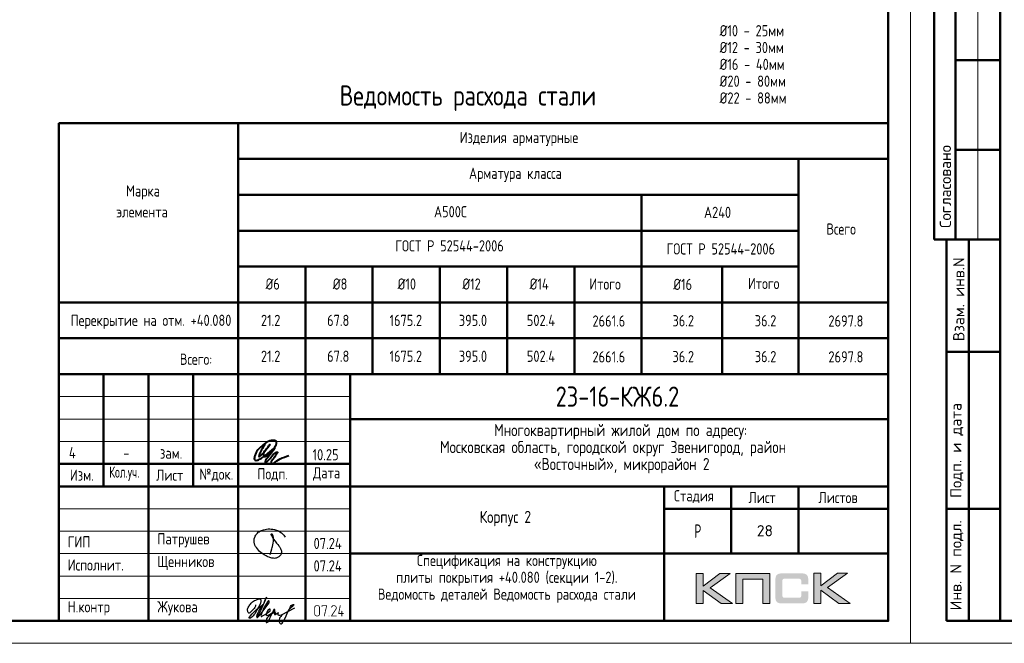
# Model space of a CAD drawing. Header units: millimetres. Extents: x 40580 to 1168286, y -220995 to 81020.
# Tile 99 of 194: x 405197 to 427157, y -128368 to -114464. Entities that reach past the tile are written whole.
import ezdxf

# ---------------------------------------------------------------- set-up
doc = ezdxf.new("R2010")
doc.units = ezdxf.units.MM
doc.layers.add('Standard', color=7, linetype='Continuous', lineweight=25)
doc.layers.add('Основная', color=7, linetype='Continuous', lineweight=40)
doc.styles.add('GOST 2.304', font='isocpeur.ttf', dxfattribs={"width": 0.8})
doc.styles.add('GOST 2.304-81', font='txt')
doc.styles.add('ISOCPEUR', font='isocpeur.ttf')
doc.styles.get("Standard").update_dxf_attribs({"font": 'isocpeur.ttf'})

# ---------------------------------------------------------------- blocks, each defined once
blk = doc.blocks.new('яяя')
at = {"lineweight": 30}
for points in [[(345424, 110432), (345425, 110410), (345424, 110397), (345417, 110379), (345406, 110350), (345390, 110319), (345357, 110275), (345310, 110221), (345265, 110176), (345198, 110110), (345161, 110077), (345133, 110066), (345116, 110066), (345102, 110075), (345090, 110091), (345082, 110115), (345074, 110146), (345066, 110182), (345064, 110206), (345067, 110234), (345077, 110278), (345095, 110320), (345114, 110361), (345134, 110395), (345159, 110428), (345195, 110469), (345228, 110506), (345284, 110560), (345331, 110595), (345379, 110625), (345435, 110648), (345486, 110670), (345532, 110686), (345573, 110696), (345605, 110698), (345621, 110695), (345635, 110687), (345648, 110671), (345656, 110649), (345659, 110625), (345659, 110583), (345656, 110553), (345647, 110523), (345635, 110489), (345387, 110033), (345349, 109985), (345311, 109948), (345247, 109889), (345209, 109858), (345192, 109844), (345180, 109837), (345157, 109833), (345150, 109835), (345140, 109842), (345135, 109856), (345138, 109881), (345148, 109892), (345183, 109930), (345267, 110024), (345343, 110105), (345455, 110213), (345617, 110343), (345775, 110456), (345811, 110526), (345838, 110607), (345890, 110740), (345902, 110771), (345698, 110295), (345672, 110226), (345626, 110132), (345572, 110032), (345518, 109953), (345481, 109918), (345497, 110001), (345567, 110147), (345655, 110301), (345760, 110442)], [(345481, 109918), (345476, 109896), (345475, 109874), (345485, 109861), (345506, 109866), (345539, 109891), (345632, 109983), (345968, 110450), (346022, 110527), (346029, 110560), (346027, 110579), (346026, 110590), (346010, 110605), (345993, 110609), (345975, 110601), (345962, 110584), (345954, 110562), (345857, 110421), (345783, 110292), (345741, 110183), (345701, 110079), (345665, 109985), (345660, 109952), (345666, 109929), (345669, 109915), (345682, 109910), (345702, 109914), (345735, 109941), (345846, 110007), (346065, 110160), (346075, 110193), (346070, 110217), (346066, 110236), (346052, 110241), (346030, 110241), (346007, 110228), (345978, 110203), (345960, 110164), (345892, 110010), (345895, 109986), (345904, 109966), (345925, 109964), (345969, 109968), (346045, 110000), (346218, 110114), (346261, 110154), (346280, 110184), (346282, 110210), (346278, 110225), (346263, 110229), (346241, 110222), (346220, 110198), (346162, 110049), (345989, 109904), (345932, 109849), (345906, 109805), (345891, 109739), (345890, 109690), (345899, 109652), (345924, 109647), (345956, 109655), (345980, 109674), (346058, 109838), (346158, 110046), (346261, 110098), (346314, 110120), (346292, 110079), (346269, 110036), (346261, 110008), (346267, 109998), (346293, 109998), (346363, 110039), (346445, 110095), (346421, 110068), (346414, 110040), (346407, 110011), (346416, 109990), (346466, 109972), (346509, 109977), (346574, 109984), (347172, 110293)], [(346586, 109971), (346543, 109917), (346509, 109873), (346489, 109825), (346475, 109767), (346472, 109710), (346478, 109675), (346485, 109641), (346501, 109621), (346517, 109602), (346542, 109589), (346568, 109592), (346605, 109620), (346680, 109731), (346736, 109842), (346865, 110115), (346962, 110290), (346969, 110318), (346979, 110360), (347013, 110403), (347056, 110434), (347091, 110450), (347109, 110450), (347121, 110434), (347115, 110405), (347072, 110355), (347012, 110307), (346924, 110222)]]:
    blk.add_lwpolyline(points, dxfattribs=at)
blk = doc.blocks.new('Из_буфера32210')
at = {"color": 7, "lineweight": 25}
blk.add_lwpolyline([(357, 84), (386, 160), (399, 213), (405, 239), (412, 268), (420, 299), (427, 339), (434, 380), (437, 414), (438, 442), (436, 466), (430, 489), (425, 504), (417, 519), (409, 531), (405, 535), (403, 536), (400, 539), (394, 541), (387, 543), (383, 542), (379, 539), (377, 534), (377, 528), (379, 523), (438, 428), (470, 382), (484, 365), (504, 341), (528, 310), (551, 280), (562, 264), (575, 247), (582, 235), (589, 220), (599, 198), (606, 184), (610, 167), (611, 155), (612, 143), (611, 127), (609, 116), (603, 96), (596, 82), (588, 69), (579, 56), (563, 43), (551, 34), (539, 25), (524, 16), (511, 10), (494, 5), (481, 3), (456, 0), (432, 1), (415, 3), (396, 6), (375, 11), (355, 19), (336, 24), (310, 31), (293, 39), (269, 53), (243, 69), (223, 80), (202, 93), (180, 109), (152, 128), (126, 152), (98, 182), (77, 211), (52, 241), (32, 266), (20, 293), (8, 329), (3, 348), (1, 373), (0, 393), (1, 417), (6, 440), (13, 454), (20, 476), (26, 497), (38, 517), (47, 529), (60, 548), (75, 563), (95, 581), (115, 593), (135, 606), (161, 618), (187, 628), (213, 638), (251, 647), (282, 653), (319, 655), (353, 655), (384, 652), (418, 648), (460, 641), (503, 628), (544, 611), (579, 594), (611, 573), (639, 545), (666, 515), (679, 496), (694, 471)], dxfattribs=at)

msp = doc.modelspace()

# ---------------------------------------------------------------- hatches: boundary and pattern name
h = msp.add_hatch(color=256)
h.paths.add_polyline_path([(421041.2, -126811.5), (420813.7, -126811.5), (420441.7, -127091.6), (420441.7, -126811.5), (420284.1, -126811.5), (420284.1, -127483.6), (420441.7, -127483.6), (420441.7, -127188.4), (420844.2, -127483.6), (421095.9, -127483.6), (420595.2, -127128.2)])
h.paths.add_polyline_path([(421324, -126938.1), (421769.3, -126938.1), (421769.3, -127483.6), (421925.6, -127483.6), (421925.6, -126811.5), (421759, -126811.5), (421167.8, -126811.5), (421167.8, -126970.6), (421167.8, -127483.6), (421324, -127483.6)])
h.paths.add_polyline_path([(423063.8, -126808.1), (422906.1, -126808.1), (422906.1, -127480.9), (423063.8, -127480.9), (423063.8, -127184.9), (423466.2, -127480.9), (423717.9, -127480.9), (423217.3, -127124.7), (423663.3, -126808.1), (423436.5, -126808.1), (423063.8, -127088.1)])
msp.add_hatch(color=256).paths.add_polyline_path([(422774.8, -126882.7), (422772.7, -126875.1), (422769.9, -126868.9), (422766.5, -126862.7), (422763, -126856.5), (422759.5, -126851.6), (422755.4, -126846.8), (422751.2, -126841.9), (422747.1, -126837.8), (422741.6, -126834.3), (422736, -126830.2), (422729.8, -126826.7), (422722.9, -126824), (422716, -126821.2), (422708.4, -126818.4), (422700.8, -126816.4), (422682.8, -126812.9), (422663.4, -126810.1), (422642, -126808.7), (422618.5, -126808.1), (422217.4, -126808.1), (422193.9, -126808.7), (422173.2, -126810.1), (422153.1, -126812.9), (422135.8, -126816.4), (422127.5, -126819.1), (422119.9, -126821.2), (422113, -126824), (422106.8, -126827.4), (422100.6, -126830.2), (422094.3, -126834.3), (422089.5, -126837.8), (422084.7, -126841.9), (422080.5, -126846.8), (422077.1, -126851.6), (422072.9, -126856.5), (422069.4, -126862.7), (422066.7, -126868.9), (422063.9, -126875.8), (422061.2, -126882.7), (422059.1, -126890.3), (422055.6, -126906.9), (422052.9, -126924.9), (422050.8, -126945), (422050.8, -126967.1), (422050.8, -127321.1), (422050.8, -127343.3), (422052.9, -127363.3), (422055.6, -127382), (422059.1, -127398.6), (422061.2, -127406.2), (422063.9, -127413.1), (422066.7, -127420), (422069.4, -127426.2), (422072.9, -127431.8), (422077.1, -127437.3), (422080.5, -127442.1), (422084.7, -127447), (422089.5, -127451.1), (422095, -127454.6), (422100.6, -127458), (422106.8, -127461.5), (422113, -127465), (422120.6, -127467), (422127.5, -127469.8), (422135.8, -127471.9), (422153.1, -127476), (422173.2, -127478.1), (422194.6, -127480.2), (422217.4, -127480.9), (422618.5, -127480.9), (422642, -127480.2), (422663.4, -127478.8), (422682.8, -127476), (422700.1, -127472.6), (422708.4, -127469.8), (422716, -127467.7), (422722.9, -127465), (422729.8, -127461.5), (422736, -127458.7), (422741.6, -127454.6), (422747.1, -127451.1), (422751.2, -127447), (422755.4, -127442.8), (422759.5, -127437.3), (422763, -127432.5), (422766.5, -127426.2), (422769.9, -127420), (422772.7, -127413.8), (422774.8, -127406.2), (422777.5, -127398.6), (422781, -127382), (422783.7, -127364), (422785.1, -127343.3), (422785.8, -127321.1), (422785.8, -127209.8), (422628.9, -127209.8), (422628.9, -127300.4), (422628.9, -127306.6), (422628.2, -127312.8), (422626.8, -127318.4), (422625.4, -127323.9), (422623.3, -127328.7), (422621.2, -127332.9), (422618.5, -127337), (422615, -127340.5), (422611.6, -127343.9), (422607.4, -127346.7), (422602.6, -127348.8), (422597.7, -127350.9), (422592.9, -127352.2), (422586.7, -127352.9), (422580.4, -127353.6), (422574.2, -127354.3), (422250.6, -127354.3), (422245.1, -127353.6), (422240.2, -127352.9), (422236.1, -127350.9), (422231.9, -127348.8), (422227.8, -127346), (422224.3, -127343.3), (422220.9, -127339.8), (422218.1, -127335.6), (422215.3, -127331.5), (422213.3, -127327.4), (422211.2, -127322.5), (422209.8, -127317.7), (422207.7, -127308), (422207.1, -127298.3), (422207.1, -126975.4), (422207.1, -126969.9), (422207.7, -126964.3), (422209.1, -126959.5), (422210.5, -126954.6), (422211.9, -126950.5), (422214, -126947), (422216.7, -126943.6), (422219.5, -126940.1), (422223, -126937.4), (422226.4, -126934.6), (422230.6, -126932.5), (422234.7, -126931.1), (422239.6, -126929.8), (422244.4, -126929.1), (422249.9, -126928.4), (422255.5, -126928.4), (422574.2, -126928.4), (422580.4, -126928.4), (422586.7, -126929.1), (422592.2, -126930.4), (422597, -126931.8), (422601.9, -126933.9), (422606.7, -126936), (422610.9, -126939.4), (422614.3, -126942.2), (422617.8, -126946.3), (422620.6, -126950.5), (422623.3, -126954.6), (422625.4, -126959.5), (422626.8, -126964.3), (422628.2, -126969.9), (422628.9, -126976.1), (422628.9, -126982.3), (422628.9, -127056.3), (422785.8, -127056.3), (422785.8, -126967.1), (422785.1, -126945), (422783.7, -126924.9), (422781, -126906.9), (422776.8, -126890.3)])
at = {"layer": 'Standard', "linetype": 'Continuous', "lineweight": 25, "transparency": 33554687}
h = msp.add_hatch(color=7, dxfattribs=at)
h.paths.add_polyline_path([(411893.5, -127713.9), (411893.5, -127716.6), (411893.3, -127719.3), (411893, -127721.9), (411892.5, -127724.4), (411892, -127727), (411891.3, -127729.4), (411890.6, -127731.9), (411889.6, -127734.2), (411888.6, -127736.5), (411887.4, -127738.8), (411886.2, -127741.1), (411884.7, -127743.2), (411883.3, -127745.4), (411881.6, -127747.4), (411879.8, -127749.5), (411877.9, -127751.5), (411875.9, -127753.4), (411873.9, -127755.1), (411871.8, -127756.9), (411869.7, -127758.3), (411867.5, -127759.8), (411865.2, -127761), (411863, -127762.3), (411860.6, -127763.2), (411858.3, -127764.2), (411855.8, -127765), (411853.3, -127765.7), (411850.8, -127766.2), (411848.2, -127766.7), (411845.5, -127766.9), (411842.9, -127767.2), (411840.1, -127767.2), (411822.3, -127767.2), (411819.8, -127767.2), (411817.2, -127766.9), (411814.7, -127766.7), (411812.3, -127766.2), (411809.9, -127765.7), (411807.5, -127765), (411805.1, -127764.3), (411802.8, -127763.3), (411800.5, -127762.3), (411798.3, -127761.1), (411796, -127759.9), (411793.8, -127758.4), (411791.7, -127757), (411789.6, -127755.3), (411787.4, -127753.6), (411785.4, -127751.6), (411783.4, -127749.7), (411781.6, -127747.6), (411779.8, -127745.6), (411778.3, -127743.4), (411776.7, -127741.3), (411775.5, -127739), (411774.2, -127736.8), (411773.2, -127734.4), (411772.1, -127732.1), (411771.4, -127729.6), (411770.6, -127727.1), (411770.1, -127724.6), (411769.6, -127722), (411769.3, -127719.3), (411769.1, -127716.7), (411769.1, -127713.9), (411769.1, -127571.8), (411769.1, -127569.1), (411769.3, -127566.5), (411769.6, -127563.9), (411770, -127561.5), (411770.5, -127558.9), (411771.2, -127556.5), (411772, -127554.1), (411772.9, -127551.8), (411773.9, -127549.5), (411775.1, -127547.2), (411776.3, -127545), (411777.8, -127542.8), (411779.2, -127540.6), (411780.9, -127538.5), (411782.6, -127536.5), (411784.5, -127534.5), (411786.5, -127532.5), (411788.5, -127530.7), (411790.5, -127529), (411792.7, -127527.5), (411794.8, -127526), (411797.1, -127524.7), (411799.3, -127523.5), (411801.7, -127522.5), (411804.1, -127521.5), (411806.5, -127520.7), (411809, -127520), (411811.6, -127519.5), (411814.2, -127519), (411816.8, -127518.7), (411819.5, -127518.5), (411822.3, -127518.5), (411840.1, -127518.5), (411842.8, -127518.5), (411845.4, -127518.7), (411848.1, -127519), (411850.6, -127519.4), (411853.2, -127519.9), (411855.6, -127520.7), (411858.1, -127521.4), (411860.4, -127522.4), (411862.8, -127523.3), (411865, -127524.6), (411867.3, -127525.8), (411869.4, -127527.2), (411871.6, -127528.7), (411873.7, -127530.4), (411875.7, -127532.1), (411877.7, -127534), (411879.7, -127536), (411881.4, -127538), (411883.1, -127540.1), (411884.6, -127542.2), (411886.1, -127544.4), (411887.3, -127546.6), (411888.6, -127548.9), (411889.6, -127551.2), (411890.6, -127553.6), (411891.3, -127556.1), (411892, -127558.5), (411892.5, -127561.1), (411893, -127563.7), (411893.3, -127566.3), (411893.5, -127569), (411893.5, -127571.8)], flags=16)
h.paths.add_polyline_path([(411875.8, -127713.9), (411875.8, -127571.7), (411875.8, -127568.1), (411875.2, -127564.7), (411874.5, -127561.3), (411873.2, -127558.2), (411871.9, -127555), (411869.9, -127552.2), (411868, -127549.3), (411865.3, -127546.7), (411862.7, -127544), (411859.8, -127542.1), (411856.9, -127540.1), (411853.8, -127538.8), (411850.6, -127537.5), (411847.2, -127536.8), (411843.8, -127536.2), (411840.1, -127536.2), (411822.3, -127536.2), (411818.6, -127536.2), (411815.2, -127536.8), (411811.8, -127537.5), (411808.7, -127538.8), (411805.5, -127540.1), (411802.6, -127542), (411799.8, -127544), (411797.2, -127546.6), (411794.6, -127549.2), (411792.6, -127552), (411790.7, -127554.9), (411789.4, -127558.1), (411788.1, -127561.2), (411787.4, -127564.6), (411786.8, -127568), (411786.8, -127571.7), (411786.8, -127713.9), (411786.8, -127717.5), (411787.4, -127720.9), (411788.1, -127724.2), (411789.5, -127727.4), (411790.8, -127730.5), (411792.8, -127733.4), (411794.8, -127736.3), (411797.5, -127738.9), (411800.2, -127741.6), (411803.1, -127743.5), (411806, -127745.5), (411809.1, -127746.8), (411812.2, -127748.2), (411815.5, -127748.8), (411818.8, -127749.5), (411822.3, -127749.5), (411840.1, -127749.5), (411843.7, -127749.5), (411847.1, -127748.8), (411850.4, -127748.2), (411853.6, -127746.9), (411856.7, -127745.7), (411859.6, -127743.8), (411862.5, -127741.9), (411865.1, -127739.3), (411867.8, -127736.8), (411869.8, -127734), (411871.8, -127731.1), (411873.2, -127727.9), (411874.5, -127724.8), (411875.2, -127721.3), (411875.8, -127717.8)])
for points in [[(412053.3, -127529.3), (411999.9, -127760.3), (411999.6, -127761.1), (411998.8, -127762.3), (411998, -127763.6), (411996.7, -127765.4), (411991.3, -127767.2), (411989.7, -127767.2), (411988.1, -127766.6), (411986.5, -127766.1), (411984.9, -127765), (411984.2, -127764.5), (411983.7, -127763.8), (411983.2, -127763.1), (411982.8, -127762.3), (411982.4, -127761.5), (411982.3, -127760.6), (411982.1, -127759.7), (411982.1, -127758.6), (411982.4, -127756.3), (412033.4, -127536.2), (411946.6, -127536.2), (411946.6, -127553.8), (411946.6, -127554.8), (411946.5, -127555.8), (411946.3, -127556.7), (411946, -127557.6), (411945.7, -127558.4), (411945.2, -127559.2), (411944.8, -127559.9), (411944.1, -127560.5), (411942.9, -127561.6), (411941.3, -127562.1), (411939.7, -127562.6), (411937.8, -127562.6), (411937.3, -127562.6), (411936.6, -127562.5), (411936, -127562.4), (411935.2, -127562.1), (411934.5, -127561.8), (411933.5, -127561.4), (411932.6, -127561), (411931.6, -127560.5), (411930.9, -127560), (411930.4, -127559.3), (411929.9, -127558.6), (411929.6, -127557.8), (411929.2, -127556.9), (411929.1, -127555.9), (411928.9, -127554.9), (411928.9, -127553.8), (411928.9, -127527.3), (411928.9, -127526.2), (411929, -127525.3), (411929.2, -127524.3), (411929.5, -127523.5), (411929.7, -127522.6), (411930.2, -127521.9), (411930.6, -127521.3), (411931.1, -127520.7), (411931.7, -127520.1), (411932.4, -127519.7), (411933.1, -127519.3), (411933.9, -127519), (411934.7, -127518.8), (411935.7, -127518.6), (411936.7, -127518.5), (411937.8, -127518.5), (412044.6, -127518.5), (412046.7, -127518.5), (412048.3, -127519), (412050, -127519.6), (412051.2, -127520.7), (412052.4, -127521.8), (412053.1, -127523.3), (412053.7, -127524.8), (412053.7, -127526.6)], [(412257.2, -127767.2), (412151, -127767.2), (412149.4, -127767.2), (412147.8, -127766.5), (412146.3, -127765.8), (412144.8, -127764.3), (412143.5, -127762.8), (412142.9, -127761.1), (412142.3, -127759.5), (412142.3, -127757.6), (412142.3, -127756.3), (412142.6, -127755.3), (412142.9, -127754.2), (412143.5, -127753.3), (412241.2, -127605.8), (412244.9, -127598.9), (412247.6, -127592.7), (412248.6, -127589.5), (412249.2, -127586.2), (412249.7, -127582.9), (412249.7, -127579.5), (412249.7, -127577.3), (412249.5, -127575.1), (412249.2, -127573), (412248.8, -127570.9), (412248.3, -127568.8), (412247.6, -127566.8), (412247, -127564.9), (412246.1, -127563), (412245.1, -127561.1), (412244, -127559.3), (412242.9, -127557.4), (412241.5, -127555.7), (412240.1, -127554), (412238.5, -127552.3), (412236.9, -127550.7), (412235.1, -127549.2), (412233.5, -127547.7), (412231.8, -127546.5), (412230, -127545.2), (412228.1, -127544), (412226.2, -127542.9), (412224.2, -127541.9), (412222.2, -127540.9), (412220, -127540), (412217.8, -127539.2), (412215.6, -127538.5), (412213.4, -127537.9), (412211.2, -127537.4), (412209, -127537), (412206.8, -127536.8), (412204.6, -127536.5), (412202.4, -127536.5), (412199.3, -127536.5), (412196.3, -127537), (412193.3, -127537.4), (412190.4, -127538.3), (412187.6, -127539.1), (412184.8, -127540.4), (412182.1, -127541.7), (412179.4, -127543.4), (412176.8, -127545.1), (412174.4, -127547.4), (412172.1, -127549.7), (412169.9, -127552.6), (412167.8, -127555.5), (412165.9, -127559), (412164, -127562.5), (412162.4, -127566.6), (412161.8, -127568.1), (412161.1, -127569.1), (412160.3, -127570.2), (412159.3, -127570.9), (412158.4, -127571.4), (412157.1, -127571.8), (412155.9, -127572.2), (412154.4, -127572.5), (412152.5, -127572.5), (412150.9, -127571.9), (412149.2, -127571.3), (412147.9, -127570.1), (412147.2, -127569.5), (412146.7, -127568.8), (412146.1, -127568.1), (412145.8, -127567.3), (412145.5, -127566.5), (412145.3, -127565.7), (412145.1, -127564.8), (412145.1, -127563.8), (412145.6, -127560.6), (412146.6, -127557.9), (412147.6, -127555.4), (412148.7, -127552.9), (412149.9, -127550.5), (412151.1, -127548.1), (412152.4, -127545.9), (412153.7, -127543.7), (412155.2, -127541.7), (412156.7, -127539.7), (412158.2, -127537.8), (412159.8, -127536), (412161.5, -127534.3), (412163.3, -127532.6), (412165.1, -127531.1), (412167, -127529.6), (412168.9, -127528.2), (412172.4, -127525.8), (412176.2, -127524), (412180, -127522.1), (412184.1, -127520.9), (412188.2, -127519.7), (412192.5, -127519.1), (412196.8, -127518.5), (412201.5, -127518.5), (412204.6, -127518.5), (412207.7, -127518.8), (412210.8, -127519), (412213.8, -127519.6), (412216.9, -127520.1), (412219.8, -127520.9), (412222.7, -127521.7), (412225.6, -127522.8), (412228.4, -127523.9), (412231.2, -127525.3), (412233.9, -127526.6), (412236.6, -127528.3), (412239.3, -127529.9), (412241.9, -127531.8), (412244.5, -127533.7), (412247, -127535.9), (412249.6, -127538.2), (412251.9, -127540.6), (412254.2, -127543), (412256.2, -127545.5), (412258.1, -127548), (412259.8, -127550.6), (412261.4, -127553.2), (412262.7, -127555.9), (412264, -127558.7), (412265, -127561.5), (412266, -127564.4), (412266.6, -127567.3), (412267.3, -127570.3), (412267.6, -127573.3), (412268, -127576.4), (412268, -127579.6), (412268, -127584), (412267.3, -127588.3), (412266.6, -127592.6), (412265.3, -127596.8), (412264.6, -127598.9), (412263.7, -127601.1), (412262.8, -127603.3), (412261.6, -127605.7), (412260.5, -127608.1), (412259.1, -127610.6), (412257.7, -127613.1), (412256, -127615.8), (412167.7, -127749.5), (412257.2, -127749.5), (412258.9, -127749.5), (412260.4, -127750.2), (412262, -127750.8), (412263.3, -127752.2), (412264.7, -127753.6), (412265.4, -127755.1), (412266.1, -127756.6), (412266.1, -127758.3), (412266.1, -127759.9), (412265.5, -127761.4), (412264.9, -127762.9), (412263.8, -127764.3), (412263.2, -127765), (412262.5, -127765.6), (412261.8, -127766.1), (412261, -127766.5), (412260.2, -127766.8), (412259.2, -127767), (412258.3, -127767.2)], [(412390.7, -127696.2), (412417.6, -127696.2), (412419.3, -127696.2), (412420.8, -127696.9), (412422.3, -127697.6), (412423.7, -127698.9), (412425.1, -127700.3), (412425.8, -127701.8), (412426.5, -127703.4), (412426.5, -127705.1), (412426.5, -127706.6), (412425.9, -127708.1), (412425.3, -127709.7), (412424.1, -127711.1), (412423.6, -127711.8), (412422.9, -127712.3), (412422.2, -127712.8), (412421.3, -127713.2), (412420.5, -127713.5), (412419.6, -127713.7), (412418.6, -127713.9), (412417.6, -127713.9), (412390.7, -127713.9), (412390.7, -127758.3), (412390.7, -127759.4), (412390.6, -127760.4), (412390.4, -127761.3), (412390.1, -127762.2), (412389.8, -127763), (412389.3, -127763.7), (412388.9, -127764.5), (412388.2, -127765.1), (412387, -127766.2), (412385.4, -127766.7), (412383.8, -127767.2), (412381.9, -127767.2), (412381.4, -127767.2), (412380.8, -127767.1), (412380.1, -127767), (412379.4, -127766.7), (412378.6, -127766.4), (412377.7, -127766), (412376.7, -127765.6), (412375.7, -127765.1), (412375, -127764.6), (412374.5, -127763.9), (412374, -127763.2), (412373.7, -127762.3), (412373.4, -127761.5), (412373.2, -127760.5), (412373, -127759.5), (412373, -127758.3), (412373, -127713.9), (412310.8, -127713.9), (412308.9, -127713.9), (412307.3, -127713.3), (412305.7, -127712.7), (412304.4, -127711.4), (412303.2, -127710.2), (412302.6, -127708.7), (412301.9, -127707.2), (412301.9, -127705.4), (412302.1, -127703.3), (412337.6, -127525.6), (412337.9, -127523.8), (412338.7, -127522.5), (412339.4, -127521.1), (412340.7, -127520.3), (412346.2, -127518.5), (412347.9, -127518.5), (412349.5, -127519.1), (412351.1, -127519.7), (412352.5, -127520.9), (412353.2, -127521.5), (412353.7, -127522.2), (412354.2, -127522.9), (412354.5, -127523.7), (412354.9, -127524.4), (412355.1, -127525.3), (412355.2, -127526.2), (412355.2, -127527.2), (412355, -127529.1), (412321.6, -127696.2), (412373, -127696.2), (412373, -127651.6), (412373, -127650.1), (412373.7, -127648.6), (412374.4, -127647.1), (412375.8, -127645.7), (412376.4, -127644.9), (412377.2, -127644.4), (412377.9, -127643.8), (412378.7, -127643.5), (412379.4, -127643.1), (412380.2, -127642.9), (412381, -127642.7), (412381.9, -127642.7), (412383.5, -127642.7), (412385, -127643.3), (412386.5, -127643.9), (412387.9, -127645), (412388.6, -127645.6), (412389.1, -127646.3), (412389.7, -127647), (412390, -127647.8), (412390.4, -127648.7), (412390.5, -127649.6), (412390.7, -127650.6), (412390.7, -127651.6)], [(412097.6, -127749.5), (412099.3, -127749.5), (412100.8, -127750.2), (412102.3, -127750.8), (412103.7, -127752.2), (412105.1, -127753.6), (412105.8, -127755.1), (412106.4, -127756.6), (412106.4, -127758.3), (412106.4, -127759.9), (412105.9, -127761.4), (412105.3, -127762.9), (412104.1, -127764.3), (412103.6, -127765), (412102.9, -127765.6), (412102.2, -127766.1), (412101.4, -127766.5), (412100.5, -127766.8), (412099.6, -127767), (412098.7, -127767.2), (412097.6, -127767.2), (412095.6, -127767.2), (412093.9, -127766.6), (412092.3, -127765.9), (412091, -127764.7), (412089.9, -127763.3), (412089.3, -127761.7), (412088.7, -127760.1), (412088.7, -127758.3), (412088.7, -127757.3), (412089.3, -127755.9), (412089.8, -127754.5), (412090.9, -127752.8), (412091.4, -127752), (412092.1, -127751.4), (412092.8, -127750.7), (412093.6, -127750.3), (412094.5, -127749.9), (412095.4, -127749.7), (412096.4, -127749.5)]]:
    msp.add_hatch(color=7, dxfattribs=at).paths.add_polyline_path(points, flags=16)

# ---------------------------------------------------------------- linework, layer by layer
at = {"lineweight": 0}
for points in [[(420284.1, -127483.6), (420284.1, -126811.5), (420441.7, -126811.5), (420441.7, -127091.6), (420813.7, -126811.5), (421041.2, -126811.5), (420595.2, -127128.2), (421095.9, -127483.6), (420844.2, -127483.6), (420441.7, -127188.4), (420441.7, -127483.6), (420284.1, -127483.6)], [(421324, -127483.6), (421324, -126938.1), (421769.3, -126938.1), (421769.3, -127483.6), (421925.6, -127483.6), (421925.6, -126811.5), (421759, -126811.5), (421167.8, -126811.5), (421167.8, -126970.6), (421167.8, -127483.6), (421324, -127483.6)], [(422906.1, -127480.9), (422906.1, -126808.1), (423063.8, -126808.1), (423063.8, -127088.1), (423436.5, -126808.1), (423663.3, -126808.1), (423217.3, -127124.7), (423717.9, -127480.9), (423466.2, -127480.9), (423063.8, -127184.9), (423063.8, -127480.9), (422906.1, -127480.9)]]:
    msp.add_lwpolyline(points, close=True, dxfattribs=at)
at = {"layer": 'Standard', "color": 7, "linetype": 'Continuous', "lineweight": 50, "transparency": 33554687}
for p, q in [((425595.1, -112868.4), (425595.1, -119368.4)), ((425595.1, -112868.4), (425595.1, -119368.4)), ((426068.3, -112868.4), (426068.3, -119368.4)), ((427068.3, -115368.4), (426068.3, -115368.4)), ((406068.3, -116768.5), (406068.3, -122368.5)), ((406068.3, -116768.5), (424568.3, -116768.5)), ((410068.3, -116768.5), (410068.3, -122368.5)), ((424568.3, -116768.5), (424568.3, -122368.5)), ((427068.3, -117368.4), (426068.3, -117368.4)), ((410068.3, -117568.5), (424568.3, -117568.5)), ((422568.3, -117568.5), (422568.3, -122368.5)), ((424568.3, -117568.5), (424568.3, -122368.5)), ((410068.3, -118368.5), (410068.3, -122368.5)), ((410068.3, -118368.5), (422568.3, -118368.5)), ((419068.3, -118368.5), (419068.3, -122368.5)), ((410068.3, -119168.5), (422568.3, -119168.5)), ((425595.1, -119368.4), (427068.3, -119368.4)), ((425868.3, -127868.4), (425868.3, -119368.4)), ((425868.3, -127868.4), (425868.3, -119368.4)), ((426368.3, -127868.4), (426368.3, -119368.4)), ((410068.3, -119968.5), (410068.3, -122368.5)), ((410068.3, -119968.5), (410068.3, -122368.5)), ((410068.3, -119968.5), (410068.3, -122368.5)), ((410068.3, -119968.5), (410068.3, -122368.5)), ((410068.3, -119968.5), (410068.3, -122368.5)), ((410068.3, -119968.5), (422568.3, -119968.5)), ((411568.3, -119968.5), (411568.3, -122368.5)), ((411568.3, -119968.5), (411568.3, -122368.5)), ((413068.3, -119968.5), (413068.3, -122368.5)), ((414568.3, -119968.5), (414568.3, -122368.5)), ((416068.3, -119968.5), (416068.3, -122368.5)), ((417568.3, -119968.5), (417568.3, -122368.5)), ((420863.5, -119968.5), (420863.5, -122368.5)), ((420863.5, -119968.5), (420863.5, -122368.5)), ((406068.3, -120768.5), (424568.3, -120768.5)), ((406068.3, -121568.5), (424568.3, -121568.5)), ((425868.3, -121868.4), (427068.3, -121868.4)), ((406068.3, -127868.5), (406068.3, -122368.5)), ((406068.3, -122368.5), (424568.3, -122368.5)), ((406068.3, -122368.5), (424568.3, -122368.5)), ((424568.3, -122368.5), (406068.3, -122368.5)), ((406068.3, -122368.5), (424568.3, -122368.5)), ((407068.3, -124868.5), (407068.3, -122368.5)), ((408068.3, -127868.5), (408068.3, -122368.5)), ((409068.3, -124868.5), (409068.3, -122368.5)), ((410068.3, -127868.5), (410068.3, -122368.5)), ((411568.3, -127868.5), (411568.3, -122368.5)), ((412568.3, -127868.5), (412568.3, -122368.5)), ((412568.3, -123368.5), (424568.3, -123368.5)), ((406068.3, -124368.5), (412568.3, -124368.5)), ((406068.3, -124368.5), (412568.3, -124368.5)), ((406068.3, -124868.5), (412568.3, -124868.5)), ((406068.3, -124868.5), (412568.3, -124868.5)), ((412568.3, -124868.5), (424568.3, -124868.5)), ((419568.3, -126368.5), (419568.3, -124868.5)), ((421068.3, -126368.5), (421068.3, -124868.5)), ((422568.3, -126368.5), (422568.3, -124868.5)), ((419568.3, -125368.5), (424568.3, -125368.5)), ((425868.3, -125368.4), (427068.3, -125368.4)), ((412568.3, -126368.5), (424568.3, -126368.5)), ((419568.3, -127868.5), (419568.3, -126368.5)), ((419568.3, -127868.5), (419568.3, -126368.5)), ((427068.3, -127868.4), (425868.3, -127868.4))]:
    msp.add_line(p, q, dxfattribs=at)
at = {"layer": 'Standard', "color": 7, "linetype": 'Continuous', "lineweight": 13, "transparency": 33554687}
for p, q in [((426568.3, -112868.4), (426568.3, -119368.4)), ((406068.3, -121568.5), (424568.3, -121568.5)), ((406068.3, -121568.5), (424568.3, -121568.5)), ((406068.3, -121568.5), (424568.3, -121568.5)), ((406068.3, -121568.5), (424568.3, -121568.5)), ((406068.3, -121568.5), (424568.3, -121568.5)), ((406068.3, -121568.5), (424568.3, -121568.5)), ((406068.3, -121568.5), (424568.3, -121568.5)), ((406068.3, -121568.5), (424568.3, -121568.5)), ((406068.3, -121568.5), (424568.3, -121568.5)), ((406068.3, -122868.5), (412568.3, -122868.5)), ((406068.3, -123368.5), (412568.3, -123368.5)), ((406068.3, -123868.5), (412568.3, -123868.5)), ((406068.3, -125368.5), (412568.3, -125368.5)), ((406068.3, -125868.5), (412568.3, -125868.5)), ((406068.3, -125868.5), (412568.3, -125868.5)), ((406068.3, -126368.5), (412568.3, -126368.5)), ((406068.3, -126368.5), (412568.3, -126368.5)), ((406068.3, -126868.5), (412568.3, -126868.5)), ((406068.3, -127368.5), (412568.3, -127368.5))]:
    msp.add_line(p, q, dxfattribs=at)
at = {"layer": 'Standard', "color": 7, "linetype": 'Continuous', "lineweight": 25, "transparency": 33554687}
for p, q in [((424568.3, -127868.5), (424568.3, -122368.5)), ((406068.3, -127868.5), (424568.3, -127868.5)), ((406068.3, -127868.5), (424568.3, -127868.5)), ((406068.3, -127868.5), (424568.3, -127868.5))]:
    msp.add_line(p, q, dxfattribs=at)
at = {"layer": 'Standard', "color": 7, "linetype": 'Continuous', "lineweight": 13, "transparency": 33554687}
for points in [[(425068.3, -128368.4), (454768.3, -128368.4), (454768.3, -86368.4), (425068.3, -86368.4), (425068.3, -128368.4)], [(383068.3, -128368.4), (425068.3, -128368.4), (425068.3, -98668.4), (383068.3, -98668.4), (383068.3, -128368.4)]]:
    msp.add_lwpolyline(points, close=True, dxfattribs=at)
at = {"layer": 'Standard', "color": 7, "linetype": 'Continuous', "lineweight": 50, "transparency": 33554687}
for points in [[(427068.3, -86868.4), (454268.3, -86868.4), (454268.3, -127868.4), (427068.3, -127868.4), (427068.3, -86868.4)], [(385068.3, -99168.4), (424568.3, -99168.4), (424568.3, -127868.4), (385068.3, -127868.4), (385068.3, -99168.4)]]:
    msp.add_lwpolyline(points, close=True, dxfattribs=at)
at = {"layer": 'Основная', "color": 7, "ltscale": 100}
msp.add_spline([(410661.1, -123930.9), (410591.7, -124057.3), (410534.7, -124179.2), (410534.7, -124207.2), (410569.4, -124189.3), (410666.7, -124084.2), (410778.5, -123936.5), (410698, -124040.5), (410635.3, -124135.6), (410643.2, -124197.1), (410702.4, -124191.5), (410780.7, -124125.5), (410872.4, -124017), (410923.9, -123913), (410917.2, -123864.9), (410832.9, -123848.7), (410758.4, -123859.4), (410628.6, -123944.4), (410511.2, -124054), (410454.2, -124151.3), (410432.9, -124224), (410434, -124270.9), (410474.3, -124288.8), (410542.5, -124265.3), (410730.4, -124140.1), (410884.7, -124012.6), (410729, -124223.5), (410673.5, -124320.8), (410673.4, -124339.1), (410706.9, -124322.4), (410800.9, -124225.1), (410926.1, -124109.9), (410945.1, -124105.4), (410927.2, -124147.9), (410850.2, -124259.7), (410803.1, -124347), (410809.8, -124366), (410845.6, -124357), (411008.9, -124257.5), (411203.5, -124179.2)], degree=3, dxfattribs=at)

# ---------------------------------------------------------------- block references
at = {"color": 1, "ltscale": 100}
msp.add_blockref('Из_буфера32210', (410423.4, -126474.7), dxfattribs=at)
at = {"color": 2, "lineweight": 60, "xscale": 0.5, "yscale": 0.5, "zscale": 0.5}
msp.add_blockref('яяя', (237747.6, -182727), dxfattribs=at)

# ---------------------------------------------------------------- texts
at = {"layer": 'Standard', "color": 7, "linetype": 'Continuous', "lineweight": 25, "transparency": 33554687}
for s, insert, char_height, width, attachment_point, style in [('Ø10\\~-\\~25мм', (420808.1, -114834.4), 250, 1531.299, 7, 'GOST 2.304'), ('Ø12\\~-\\~30мм', (420808.1, -115209.4), 250, 1531.299, 7, 'GOST 2.304'), ('Ø16\\~-\\~40мм', (420808.1, -115584.4), 250, 1548.987, 7, 'GOST 2.304'), ('Ø20\\~-\\~80мм', (420808.1, -115959.4), 250, 1602.271, 7, 'GOST 2.304'), ('Ø22\\~-\\~88мм', (420808.1, -116334.4), 250, 1602.271, 7, 'GOST 2.304'), ('Изделия\\~арматурные', (415012, -117282.3), 250, 2745.343, 7, 'GOST 2.304'), ('Арматура\\~класса', (415218.3, -118082.3), 250, 2327.869, 7, 'GOST 2.304'), ('Марка', (407570.8, -118474.1), 250, 888.965, 7, 'GOST 2.304'), ('А500С', (414438.3, -118870.4), 250, 906.482, 7, 'GOST 2.304'), ('А240', (420459.6, -118884.5), 250, 906.482, 7, 'GOST 2.304'), ('элемента', (407350, -118874.1), 250, 1333.093, 7, 'GOST 2.304'), ('Всего', (423190.5, -119256.1), 250, 853.387, 7, 'GOST 2.304'), ('ГОСТ\\~Р\\~52544-2006', (413573.7, -119631.3), 250, 2647.168, 7, 'GOST 2.304'), ('ГОСТ\\~Р\\~52544-2006', (419623.7, -119699.8), 250, 2647.168, 7, 'GOST 2.304'), ('Ø6', (410680.9, -120482.3), 250, 447.845, 7, 'GOST 2.304'), ('Ø8', (412180.9, -120482.3), 250, 447.845, 7, 'GOST 2.304'), ('Ø10', (413626.7, -120482.3), 250, 554.388, 7, 'GOST 2.304'), ('Ø12', (415071.7, -120482.3), 250, 554.395, 7, 'GOST 2.304'), ('Ø14', (416571.7, -120482.3), 250, 554.395, 7, 'GOST 2.304'), ('Итого', (417902.7, -120482.3), 250, 906.665, 7, 'GOST 2.304'), ('Ø16', (419775.9, -120490.2), 250, 607.672, 7, 'GOST 2.304'), ('Итого', (421439.5, -120470.5), 250, 906.665, 7, 'GOST 2.304'), ('21.2', (410578.7, -121293.5), 250, 604.51, 7, 'GOST 2.304'), ('67.8', (412053.7, -121293.5), 250, 657.788, 7, 'GOST 2.304'), ('1675.2', (413445.4, -121293.5), 250, 870.898, 7, 'GOST 2.304'), ('395.0', (414991.2, -121293.5), 250, 782.239, 7, 'GOST 2.304'), ('502.4', (416507.9, -121293.5), 250, 746.643, 7, 'GOST 2.304'), ('2661.6', (417972.1, -121307), 250, 959.76, 7, 'GOST 2.304'), ('36.2', (419755.9, -121301.4), 250, 817.627, 7, 'GOST 2.304'), ('36.2', (421591.1, -121301.4), 250, 817.627, 7, 'GOST 2.304'), ('2697.8', (423234.2, -121307), 250, 959.76, 7, 'GOST 2.304'), ('Перекрытие\\~на\\~отм.\\~+40.080', (406334.6, -121359.6), 250, 3748.7, 7, 'GOST 2.304'), ('Всего:', (408769.6, -122159.6), 250, 905.554, 7, 'GOST 2.304'), ('21.2', (410578.7, -122093.5), 250, 604.51, 7, 'GOST 2.304'), ('67.8', (412053.7, -122093.5), 250, 657.788, 7, 'GOST 2.304'), ('1675.2', (413445.4, -122093.5), 250, 870.898, 7, 'GOST 2.304'), ('395.0', (414991.2, -122093.5), 250, 782.239, 7, 'GOST 2.304'), ('502.4', (416507.9, -122093.5), 250, 746.643, 7, 'GOST 2.304'), ('2661.6', (417972.1, -122107), 250, 959.76, 7, 'GOST 2.304'), ('36.2', (419755.9, -122101.4), 250, 817.627, 7, 'GOST 2.304'), ('36.2', (421591.1, -122101.4), 250, 817.627, 7, 'GOST 2.304'), ('2697.8', (423234.2, -122107), 250, 959.76, 7, 'GOST 2.304'), ('Многоквартирный\\~жилой\\~дом\\~по\\~адресу:\\~', (415778.3, -123823.4), 270, 5717.08, 7, 'GOST 2.304-81'), ('Московская\\~область,\\~городской\\~округ\\~Звенигород,\\~район\\~', (414572.3, -124201.4), 270, 8136.208, 7, 'GOST 2.304-81'), ('4', (406370.4, -123993.7), 250, 283.333, 2, 'GOST 2.304-81'), ('зам.', (408574.8, -124002.6), 250, 283.333, 2, 'GOST 2.304-81'), ('10.25', (411728.8, -124288.5), 250, 693.365, 7, 'GOST 2.304-81'), ('-', (407574.8, -124002.6), 250, 283.333, 2, 'GOST 2.304-81'), ('«Восточный»,\\~микрорайон\\~2', (416664.8, -124579.4), 270, 3952.828, 7, 'GOST 2.304-81'), ('Изм.', (406316.2, -124743.7), 250, 631.146, 7, 'GOST 2.304-81'), ('\\W0.83;Кол.уч.', (407195.3, -124743.7), 250, 799.955, 7, 'GOST 2.304-81'), ('Лист', (408239.1, -124743.7), 250, 782.227, 7, 'GOST 2.304-81'), ('№док.', (409203.7, -124761), 250, 853.387, 7, 'GOST 2.304-81'), ('Подп.', (410499.6, -124754.1), 250, 764.532, 7, 'GOST 2.304-81'), ('Дата', (411741.3, -124743.7), 250, 782.227, 7, 'GOST 2.304-81'), ('Стадия', (419788.8, -125243.7), 250, 1031.116, 7, 'GOST 2.304-81'), ('Лист', (421451.9, -125243.7), 250, 782.227, 7, 'GOST 2.304-81'), ('Листов', (423011.1, -125243.7), 250, 1066.51, 7, 'GOST 2.304-81'), ('Корпус\\~2', (415456.3, -125758.5), 270, 1362.881, 7, 'GOST 2.304-81'), ('\\W0.77;Р', (420245.3, -126018.5), 300, 262.925, 7, 'GOST 2.304-81'), ('ГИП', (406268.3, -126231), 250, 586.81, 7, 'GOST 2.304-81'), ('Патрушев', (408268.3, -126231), 250, 1386.365, 7, 'GOST 2.304-81'), ('07.24', (411751.4, -126267.2), 250, 817.621, 7, 'GOST 2.304-81'), ('Исполнит.', (406268.3, -126746.7), 250, 1386.365, 7, 'GOST 2.304-81'), ('Щенников', (408268.3, -126737.1), 250, 1333.081, 7, 'GOST 2.304-81'), ('07.24', (411751.4, -126767.2), 250, 817.621, 7, 'GOST 2.304-81'), ('Н.контр', (406268.3, -127746.7), 250, 1102.087, 7, 'GOST 2.304-81'), ('Жукова', (408268.3, -127746.7), 250, 1031.11, 7, 'GOST 2.304-81')]:
    msp.add_mtext(s, dxfattribs=dict(at, insert=insert, char_height=char_height, width=width, attachment_point=attachment_point, style=style))
at = {"layer": 'Standard', "color": 7, "linetype": 'Continuous', "lineweight": 50, "transparency": 33554687, "char_height": 450, "attachment_point": 7, "style": 'GOST 2.304-81'}
for s, insert, width in [('Ведомость\\~расхода\\~стали', (412332.8, -116500.7), 6236.951), ('23-16-КЖ6.2', (417150.8, -123093.4), 3070.526)]:
    msp.add_mtext(s, dxfattribs=dict(at, insert=insert, width=width))
at = {"layer": 'Standard', "color": 7, "linetype": 'Continuous', "lineweight": 50, "transparency": 33554687, "char_height": 250, "attachment_point": 7, "rotation": 90, "style": 'ISOCPEUR'}
for s, insert, width in [('\\A1;{\\fISOCPEUR|i0|b0;\\H250.000000;\\W1.000000;\\C7;Согласовано}\\P', (425968.3, -119107), 2071.875), ('\\A1;{\\fISOCPEUR|i0|b0;\\H250.000000;\\W1.000000;\\C7;Взам. инв.N}\\P', (426266.2, -121632.6), 1909.099), ('\\A1;{\\fISOCPEUR|i0|b0;\\H250.000000;\\W1.000000;\\C7;Подп. и дата}\\P', (426242.6, -125126.3), 2197.059), ('\\A1;{\\fISOCPEUR|i0|b0;\\H250.000000;\\W1.000000;\\C7;Инв. N подл.}\\P', (426242.6, -127634.4), 2021.795)]:
    msp.add_mtext(s, dxfattribs=dict(at, insert=insert, width=width))
at = {"layer": 'Standard', "color": 7, "linetype": 'Continuous', "lineweight": 13, "transparency": 33554687, "insert": (421818.3, -125858.5), "char_height": 250, "width": 459.375, "attachment_point": 5, "style": 'ISOCPEUR'}
msp.add_mtext('\\A1;{\\fISOCPEUR|i0|b0;\\H250.000000;\\W1.000000;\\C7;28}\\P', dxfattribs=at)
at = {"layer": 'Standard', "color": 7, "linetype": 'Continuous', "lineweight": 25, "transparency": 33554687, "insert": (416062.5, -126394.8), "char_height": 250, "width": 7266.875, "attachment_point": 2, "line_spacing_factor": 0.903614}
msp.add_mtext('{\\fGOST 2.304-81|b0|i0|c0|p0;Спецификация на конструкцию}\\P{\\fGOST 2.304-81|b0|i0|c0|p0;плиты покрытия +40.080 (секции 1-2).}\\P{\\fGOST 2.304-81|b0|i0|c0|p0;Ведомость деталей Ведомость расхода стали}', dxfattribs=at)

doc.saveas('drawing.dxf')
